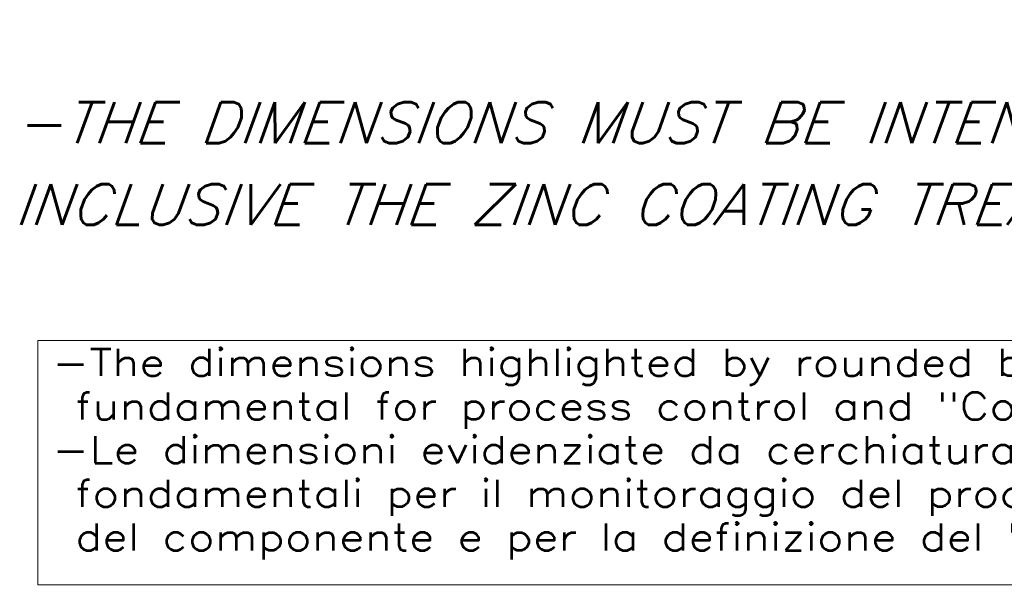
# Model space of a CAD drawing. Header units: millimetres. Extents: x 0 to 415, y 0 to 292.
# Tile 23 of 26: x 223 to 296, y 84 to 125. Entities that reach past the tile are written whole.
import ezdxf

# ---------------------------------------------------------------- set-up
doc = ezdxf.new("R2010")
doc.units = ezdxf.units.MM
doc.layers.add('1', color=7, linetype='Continuous', true_color=0xffffff)
doc.styles.add('ideas_simplex', font='simplex.shx')

msp = doc.modelspace()

# ---------------------------------------------------------------- linework, layer by layer
at = {"layer": '1', "color": 160, "linetype": 'Continuous', "lineweight": 18}
for p, q in [((224.380575, 101.856776), (349.380575, 101.856776)), ((224.380575, 83.856776), (224.380575, 101.856776)), ((349.380575, 83.856776), (224.380575, 83.856776))]:
    msp.add_line(p, q, dxfattribs=at)

# ---------------------------------------------------------------- texts
at = {"layer": '1', "color": 23, "linetype": 'Continuous', "lineweight": 18, "attachment_point": 7, "style": 'ideas_simplex'}
for s, insert, char_height, line_spacing_factor in [('\\W1.0696;\\Q20.000000;-THE DIMENSIONS MUST BE INTENDED \\PINCLUSIVE THE ZINC COATING TREATMENT.\\Q0;', (222.607284, 110.357158), 3, 1.204819), ('\\W1.2255;-The dimensions highlighted by rounded box are significant;\\P fundamental for process control and "Control Plan" definition.\\P-Le dimensioni evidenziate da cerchiatura sono significative;\\P fondamentali per il monitoraggio del processo costruttivo \\P del componente e per la definizione del "Ciclo di Collaudo".\\P ', (225.45, 82.5), 2, 0.963855)]:
    msp.add_mtext(s, dxfattribs=dict(at, insert=insert, char_height=char_height, line_spacing_factor=line_spacing_factor))

doc.saveas('drawing.dxf')
